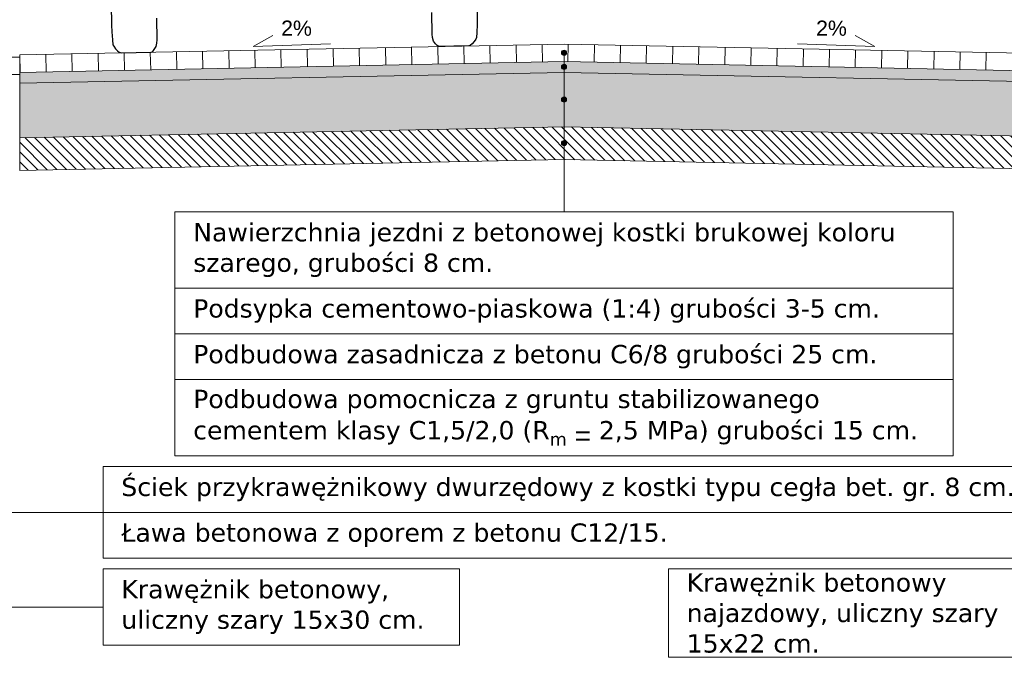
# Model space of a CAD drawing. Header units: millimetres. Extents: x 2422 to 2697, y 999 to 1037.
# Tile 46 of 48: x 2671.81 to 2676.33, y 1031.09 to 1034.02. Entities that reach past the tile are written whole.
import ezdxf

# ---------------------------------------------------------------- set-up
doc = ezdxf.new("R2010")
doc.units = ezdxf.units.MM
for name, color, linetype, lineweight, true_color in [('1_warstwa_ścier.', 7, 'Continuous', 15, 0x636363), ('_JB_Warstwy_Wiążące', 7, 'Continuous', 13, 0x636363), ('Podbudowa_beton', 7, 'Continuous', 13, 0x906713), ('Ulepszone_podloze_stab.', 7, 'Continuous', 13, 0x99410b)]:
    doc.layers.add(name, color=color, linetype=linetype, lineweight=lineweight, true_color=true_color)
doc.layers.add('4_podbudowa_pom.', color=7, linetype='Continuous', true_color=0x906713)
for name, color, linetype, lineweight in [('_JB_Opisowe', 7, 'Continuous', 0), ('_JB_Ściek', 150, 'Continuous', 13), ('opis', 2, 'Continuous', 9)]:
    doc.layers.add(name, color=color, linetype=linetype, lineweight=lineweight)
doc.layers.add('Podsypka', color=30, linetype='Continuous')
doc.styles.add('kuba', font='verdana.ttf', dxfattribs={"height": 0.1})
doc.styles.get("Standard").update_dxf_attribs({"font": 'arial.ttf'})

# ---------------------------------------------------------------- blocks, each defined once
blk = doc.blocks.new('*U472')
at = {"layer": '1_warstwa_ścier.', "ltscale": 0.02}
blk.add_lwpolyline([(0, 0), (0, -0.08)], dxfattribs=at)
blk = doc.blocks.new('*U473')
at = {"layer": '1_warstwa_ścier.', "color": 0, "linetype": 'ByBlock', "lineweight": -2, "transparency": 16777216}
for p, rotation in [((2673.0318, 1026.3659), 1.145762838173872), ((2673.1518, 1026.3683), 1.145762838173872), ((2673.2718, 1026.3707), 1.145762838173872), ((2673.3917, 1026.3731), 1.145762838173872), ((2673.5117, 1026.3755), 1.145762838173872), ((2673.6317, 1026.3779), 1.145762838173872), ((2673.7517, 1026.3803), 1.145762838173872), ((2673.8716, 1026.3827), 1.145762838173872), ((2673.9916, 1026.3851), 1.145762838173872), ((2674.1116, 1026.3875), 1.145762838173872), ((2674.2316, 1026.3899), 1.145762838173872), ((2674.3515, 1026.3923), 1.145762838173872), ((2674.4715, 1026.3947), 1.145762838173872), ((2674.5915, 1026.3963), 358.8542371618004), ((2674.7115, 1026.3939), 358.8542371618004), ((2674.8315, 1026.3915), 358.8542371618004), ((2674.9514, 1026.3891), 358.8542371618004), ((2675.0714, 1026.3867), 358.8542371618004), ((2675.1914, 1026.3843), 358.8542371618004), ((2675.3114, 1026.3819), 358.8542371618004), ((2675.4313, 1026.3795), 358.8542371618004), ((2675.5513, 1026.3771), 358.8542371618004), ((2675.6713, 1026.3747), 358.8542371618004), ((2675.7913, 1026.3723), 358.8542371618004), ((2675.9112, 1026.3699), 358.8542371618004), ((2676.0312, 1026.3675), 358.8542371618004), ((2676.1512, 1026.3651), 358.8542371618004), ((2672.072, 1026.3467), 1.145762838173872), ((2672.192, 1026.3491), 1.145762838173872), ((2672.312, 1026.3515), 1.145762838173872), ((2672.4319, 1026.3539), 1.145762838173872), ((2672.5519, 1026.3563), 1.145762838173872), ((2672.6719, 1026.3587), 1.145762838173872), ((2672.7919, 1026.3611), 1.145762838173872), ((2672.9118, 1026.3635), 1.145762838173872), ((2676.2712, 1026.3627), 358.8542371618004), ((2676.3911, 1026.3603), 358.8542371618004), ((2676.5111, 1026.3579), 358.8542371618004)]:
    blk.add_blockref('*U472', p, dxfattribs=dict(at, rotation=rotation))

msp = doc.modelspace()

# ---------------------------------------------------------------- hatches: boundary and pattern name
at = {"layer": '_JB_Opisowe', "ltscale": 0.09}
h = msp.add_hatch(color=256, dxfattribs=at)
h.dxf.hatch_style = 1
h.paths.add_polyline_path([(2674.2931, 1033.8676, 1), (2674.3171, 1033.8676, 1)])
h = msp.add_hatch(color=256, dxfattribs=at)
h.dxf.hatch_style = 1
h.paths.add_polyline_path([(2674.2931, 1033.8026, 1), (2674.3171, 1033.8026, 1)])
h = msp.add_hatch(color=256, dxfattribs=at)
h.dxf.hatch_style = 1
h.paths.add_polyline_path([(2674.2931, 1033.6526, 1), (2674.3171, 1033.6526, 1)])
h = msp.add_hatch(color=256, dxfattribs=at)
h.dxf.hatch_style = 1
h.paths.add_polyline_path([(2674.2931, 1033.4525, 1), (2674.3171, 1033.4525, 1)])
at = {"layer": 'Podbudowa_beton', "ltscale": 0.09}
h = msp.add_hatch(dxfattribs=at)
h.set_pattern_fill('AR-CONC', scale=0.0005, angle=90)
h.set_pattern_definition([(140, (61.43083, -817.20099), (0.0079695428, 0.0910923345), [0.009525, -0.104775]), (85, (61.43083, -817.20099), (-0.0955284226, -0.0176217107), [0.00762, -0.083820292]), (190.4514447, (61.43149, -817.1934), (-0.087558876, 0.0734706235), [0.0080950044, -0.0890451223]), (136.1842, (61.40543, -817.20099), (0.021021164, 0.1355395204), [0.0142875, -0.1571625]), (186.6355576, (61.40718, -817.1897), (-0.1237130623, 0.118702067), [0.0121425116, -0.133567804]), (81.184151, (61.40543, -817.20099), (-0.123713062, 0.118702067), [0.0114299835, -0.125729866]), (111, (61.41178, -817.18829), (0.0511325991, 0.0758071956), [0.009525, -0.104775]), (56, (61.41178, -817.18829), (-0.092093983, 0.0309010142), [0.00762, -0.08382]), (161.451445, (61.41604, -817.181975), (-0.0409613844, 0.1067082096), [0.0080950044, -0.0890449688]), (127.5, (61.43083, -817.200992), (-0.04227751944, 0.00154430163), [0, -0.082804, 0, -0.08509, 0, -0.0841375]), (97.5, (61.43083, -817.20099), (-0.0500902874, 0.03340983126), [0, -0.048514, 0, -0.080899, 0, -0.0320675]), (57.5, (61.43083, -817.229313), (0.002864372, 0.0677952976), [0, -0.03175, 0, -0.09906, 0, -0.131445]), (47.5, (61.43083, -817.242013), (-0.0127132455, 0.0740645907), [0, -0.041275, 0, -0.065786, 0, -0.093345])])
h.paths.add_polyline_path([(2676.8051, 1033.4775), (2676.8051, 1033.7276), (2674.3051, 1033.7776), (2671.8051, 1033.7276), (2671.8051, 1033.4775), (2674.3051, 1033.5275)])
at = {"layer": 'Podsypka', "lineweight": 13, "ltscale": 0.09}
h = msp.add_hatch(dxfattribs=at)
h.set_pattern_fill('AR-SAND', scale=0.0005, style=0)
h.set_pattern_definition([(37.5, (-5.848338, -0.20717), (-0.00080001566, 0.02447066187), [0, -0.019304, 0, -0.02159, 0, -0.0206375]), (7.5, (-5.848338, -0.20717), (0.02247616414, 0.03584125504), [0, -0.010414, 0, -0.017399, 0, -0.0066675]), (327.5, (-5.86396, -0.20717), (0.03954961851, 7.185926e-05), [0, -0.00635, 0, -0.02286, 0, -0.029845]), (317.5, (-5.86396, -0.20717), (0.0381778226, 0.0111464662), [0, -0.003175, 0, -0.014986, 0, -0.017145])])
h.paths.add_polyline_path([(2676.8051, 1033.7276), (2676.8051, 1033.7776), (2674.3051, 1033.8276), (2671.8051, 1033.7776), (2671.8051, 1033.7276), (2674.3051, 1033.7776)])
at = {"layer": 'Ulepszone_podloze_stab.', "ltscale": 0.09}
h = msp.add_hatch(dxfattribs=at)
h.set_pattern_fill('ANSI31', scale=0.01, angle=90)
h.set_pattern_definition([(135, (61.43083, -817.201042), (-0.0224506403, -0.0224506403), [])])
h.paths.add_polyline_path([(2676.8051, 1033.3275), (2676.8051, 1033.4775), (2674.3051, 1033.5275), (2671.8051, 1033.4775), (2671.8051, 1033.3275), (2674.3045, 1033.3775)])

# ---------------------------------------------------------------- linework, layer by layer
for points in [[(2673.9017, 1034.1898), (2673.9045, 1034.1563), (2673.9055, 1034.1112), (2673.9055, 1034.065), (2673.9062, 1034.0288), (2673.9056, 1033.9977), (2673.9048, 1033.9606), (2673.9034, 1033.9373), (2673.9, 1033.9307), (2673.8925, 1033.9192), (2673.883, 1033.9093), (2673.8753, 1033.9031), (2673.8675, 1033.8989), (2673.7296, 1033.8961), (2673.7218, 1033.9003), (2673.7143, 1033.9081), (2673.7058, 1033.9217), (2673.7009, 1033.9372), (2673.6994, 1033.9524), (2673.6974, 1034.052)], [(2672.2248, 1034.1562), (2672.2233, 1034.1227), (2672.2242, 1034.0776), (2672.226, 1034.0314), (2672.2267, 1033.9952), (2672.2286, 1033.9642), (2672.2309, 1033.9272), (2672.2332, 1033.9039), (2672.2368, 1033.8975), (2672.2448, 1033.8862), (2672.2547, 1033.8767), (2672.2626, 1033.8708), (2672.2706, 1033.8669), (2672.4085, 1033.8697), (2672.4161, 1033.8742), (2672.4233, 1033.8823), (2672.4312, 1033.8962), (2672.4355, 1033.9119), (2672.4364, 1033.9272), (2672.4344, 1034.0268)]]:
    msp.add_lwpolyline(points)
at = {"layer": '1_warstwa_ścier.', "color": 7}
msp.add_lwpolyline([(2671.8051, 1033.7776), (2674.3051, 1033.8276), (2676.8051, 1033.7776)], dxfattribs=at)
at = {"layer": '4_podbudowa_pom.', "color": 7, "lineweight": 15, "ltscale": 0.02}
msp.add_lwpolyline([(2671.8051, 1033.8576), (2671.8051, 1033.3275), (2674.3051, 1033.3775), (2676.8051, 1033.3275), (2676.8051, 1033.8576), (2674.3051, 1033.9076)], close=True, dxfattribs=at)
at = {"layer": '4_podbudowa_pom.', "color": 7, "lineweight": 13, "ltscale": 0.02}
msp.add_lwpolyline([(2671.8051, 1033.4775), (2674.3051, 1033.5275), (2676.8051, 1033.4775)], dxfattribs=at)
at = {"layer": '_JB_Opisowe', "ltscale": 0.5}
for p, q in [((2676.0921, 1032.7862), (2672.5181, 1032.7862)), ((2676.0921, 1032.5762), (2672.5181, 1032.5762)), ((2676.0921, 1032.3662), (2672.5181, 1032.3662)), ((2676.4223, 1031.7562), (2672.1879, 1031.7562))]:
    msp.add_line(p, q, dxfattribs=at)
at = {"layer": '_JB_Opisowe', "color": 7}
msp.add_lwpolyline([(2673.2321, 1033.9092), (2672.8773, 1033.896), (2672.967, 1033.9474)], dxfattribs=at)
at = {"layer": '_JB_Opisowe'}
msp.add_lwpolyline([(2675.3777, 1033.9092), (2675.7325, 1033.896), (2675.6428, 1033.9474)], dxfattribs=at)
at = {"layer": '_JB_Opisowe', "ltscale": 0.02}
for points in [[(2674.3051, 1033.8676), (2674.3051, 1033.1362)], [(2672.1879, 1031.3212), (2671.5335, 1031.3202), (2671.5301, 1033.8176)], [(2672.1879, 1031.7562), (2671.7051, 1031.7562), (2671.7051, 1033.4849), (2671.7051, 1033.8076)]]:
    msp.add_lwpolyline(points, dxfattribs=at)
at = {"layer": '_JB_Opisowe', "ltscale": 0.5}
for points in [[(2676.0921, 1033.1362), (2672.5181, 1033.1362), (2672.5181, 1032.0162), (2676.0921, 1032.0162)], [(2672.1879, 1031.5462), (2676.4223, 1031.5462), (2676.4223, 1031.9662), (2672.1879, 1031.9662)]]:
    msp.add_lwpolyline(points, close=True, dxfattribs=at)
at = {"layer": '_JB_Opisowe', "ltscale": 0.09}
msp.add_lwpolyline([(2673.8257, 1031.1462), (2673.8257, 1031.4962), (2672.1879, 1031.4962), (2672.1879, 1031.1462)], close=True, dxfattribs=at)
at = {"layer": '_JB_Opisowe', "lineweight": 0, "ltscale": 0.02}
msp.add_lwpolyline([(2674.7844, 1031.4962), (2676.4223, 1031.4962), (2676.4223, 1031.0902), (2674.7844, 1031.0902)], close=True, dxfattribs=at)
at = {"layer": '_JB_Opisowe', "color": 240, "lineweight": 5}
for centre in [(2674.3051, 1033.8676), (2674.3051, 1033.8026), (2674.3051, 1033.6526), (2674.3051, 1033.4525)]:
    msp.add_circle(centre, 0.012, dxfattribs=at)
at = {"layer": '_JB_Warstwy_Wiążące', "color": 7, "ltscale": 0.09}
msp.add_lwpolyline([(2676.8051, 1033.7276), (2674.3051, 1033.7776), (2671.8051, 1033.7276)], dxfattribs=at)
at = {"layer": '_JB_Ściek', "color": 7, "ltscale": 0.09}
msp.add_lwpolyline([(2671.6051, 1033.8476), (2671.8051, 1033.8476), (2671.8051, 1033.7676), (2671.6051, 1033.7676)], close=True, dxfattribs=at)

# ---------------------------------------------------------------- block references
at = {"layer": '1_warstwa_ścier.'}
msp.add_blockref('*U473', (-0.2669, 7.5109), dxfattribs=at)

# ---------------------------------------------------------------- texts
at = {"layer": '_JB_Opisowe', "color": 7, "insert": (2673.1471, 1034.0156), "char_height": 0.07, "attachment_point": 3}
msp.add_mtext_dynamic_manual_height_columns('2%', width=0.150779, gutter_width=0.35, heights=[0], dxfattribs=at)
at = {"layer": '_JB_Opisowe', "insert": (2675.4626, 1034.0156), "char_height": 0.07, "attachment_point": 1}
msp.add_mtext_dynamic_manual_height_columns('2%', width=0.150779, gutter_width=0.35, heights=[0], dxfattribs=at)
at = {"layer": '_JB_Opisowe', "char_height": 0.084, "attachment_point": 4, "style": 'kuba'}
for s, insert, width in [('\\pxi1;Ściek przykrawężnikowy dwurzędowy z kostki typu cegła bet. gr. 8 cm.', (2672.1879, 1031.8612), 4.234386), ('\\pxl1,ql;Ława betonowa z oporem z betonu C12/15.', (2672.1879, 1031.6512), 4.234386), ('\\pxl1,ql;Krawężnik betonowy najazdowy, uliczny szary 15x22 cm.', (2674.7844, 1031.2932), 1.637863), ('\\pxl1,ql;Krawężnik betonowy, uliczny szary 15x30 cm.', (2672.1879, 1031.3212), 1.637863)]:
    msp.add_mtext(s, dxfattribs=dict(at, insert=insert, width=width))
at = {"layer": 'opis', "color": 7, "char_height": 0.084, "attachment_point": 4, "style": 'kuba'}
for s, insert, width in [('\\pxl1,ql;Nawierzchnia jezdni z betonowej kostki brukowej koloru szarego, grubości 8 cm.', (2672.5181, 1032.9612), 3.311117), ('\\pxl1,ql;Podsypka cementowo-piaskowa (1:4) grubości 3-5 cm.', (2672.5181, 1032.6812), 4.005009), ('\\A1;\\pxl1,ql;Podbudowa zasadnicza z betonu C6/8 grubości 25 cm.', (2672.5181, 1032.4712), 3.574033), ('\\A1;\\pxl1;Podbudowa pomocnicza z gruntu stabilizowanego cementem klasy C1,5/2,0 (R{\\H0.7x;\\S^ m;} {\\A0;\\fArial|b0|i0|c238|p34;\\H1.08333x;=} 2,5 MPa) grubości 15 cm.', (2672.5181, 1032.1912), 3.545851)]:
    msp.add_mtext(s, dxfattribs=dict(at, insert=insert, width=width))

doc.saveas('drawing.dxf')
